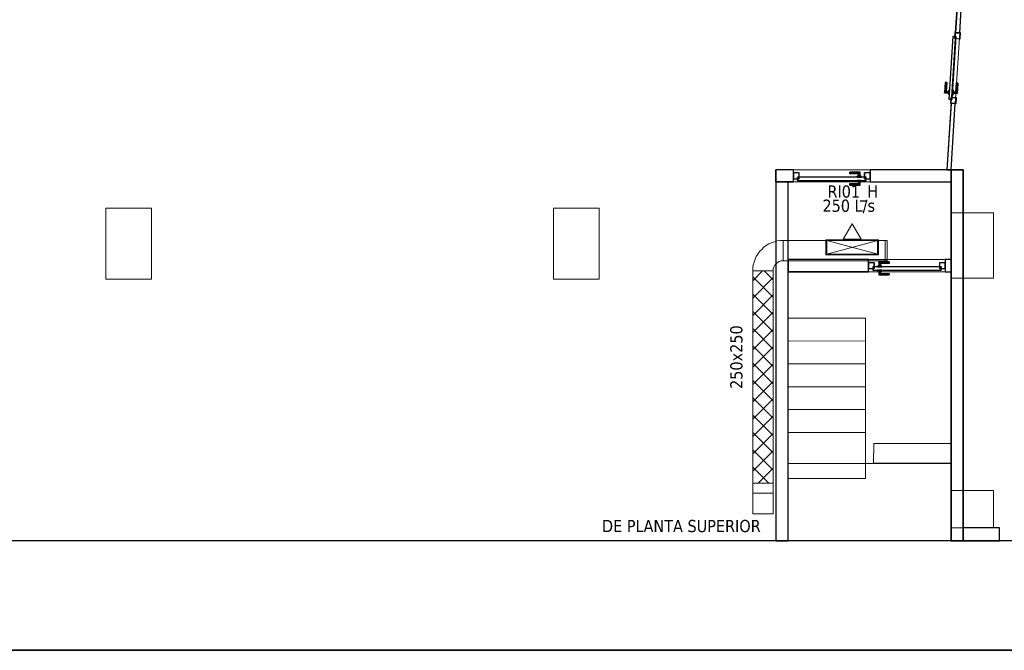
# Model space of a CAD drawing. Header units: metres. Extents: x 391.1 to 427.5, y 12.7 to 28.4.
# Tile 2 of 5: x 409.3 to 421.4, y 12.8 to 20.6. Entities that reach past the tile are written whole.
import ezdxf

# ---------------------------------------------------------------- set-up
doc = ezdxf.new("R2010")
doc.units = ezdxf.units.M
doc.layers.add('01_CARPINTERIA', color=5, linetype='Continuous', lineweight=25, true_color=0x0000ff)
doc.layers.add('01_SUELOS', color=7, linetype='Continuous', lineweight=25, true_color=0x007f00)
for name, color, linetype, lineweight in [('A-COLS-____-MCUT', 7, 'Continuous', 18), ('A-COLS-____-OTLN', 7, 'Continuous', 18), ('A-GENM-____-OTLN', 7, 'Continuous', 18), ('A-WALL-____-MCUT', 7, 'Continuous', 25), ('A-WALL-____-OTLN', 7, 'Continuous', 25), ('G-____-____-TEXT', 7, 'Continuous', 30), ('M-HVAC-CDFF-IDEN', 7, 'Continuous', 30), ('M-HVAC-CDFF-OTLN', 7, 'Continuous', 18), ('M-HVAC-DUCT-IDEN', 7, 'Continuous', 30), ('M-HVAC-DUCT-OTLN', 7, 'Continuous', 18), ('S-STRS-____-MCUT', 7, 'Continuous', 18), ('S-STRS-____-OTLN', 7, 'Continuous', 18)]:
    doc.layers.add(name, color=color, linetype=linetype, lineweight=lineweight)
doc.styles.add('Tahoma_2', font='tahoma.ttf', dxfattribs={"height": 0.15})

# ---------------------------------------------------------------- blocks, each defined once
blk = doc.blocks.new('Family - Evans PS-2-151009-00_CLI_AIRE_PS2')
at = {"layer": 'A-WALL-____-MCUT', "color": 253, "true_color": 0xaaaaaa}
for p, q in [((0.99, 0.15), (0, 0.15)), ((0, 0.15), (0, 0)), ((0.99, 0), (0.99, 0.15)), ((1.93, 0.15), (1.93, 0)), ((2.148, 0.15), (1.93, 0.15)), ((2.148, 0), (2.148, 0.15)), ((0, 0), (0.99, 0)), ((1.93, 0), (2.148, 0))]:
    blk.add_line(p, q, dxfattribs=at)
at = {"layer": 'A-WALL-____-OTLN', "color": 253, "true_color": 0xaaaaaa}
for p, q in [((0.99, 0.15), (0, 0.15)), ((0, 0.15), (0, 0)), ((0.99, 0), (0.99, 0.15)), ((1.93, 0.15), (1.93, 0)), ((1.93, 0.15), (2.148, 0.15)), ((2.148, 0.15), (2.148, 0)), ((0, 0), (0.99, 0)), ((1.93, 0), (2.148, 0))]:
    blk.add_line(p, q, dxfattribs=at)
at = {"layer": 'A-WALL-____-OTLN', "color": 253, "lineweight": 18, "true_color": 0xaaaaaa}
blk.add_line((0, 0), (2.148, 0), dxfattribs=at)
blk = doc.blocks.new('Family - Vano puerta-151018-00_CLI_AIRE_PS2')
at = {"layer": 'A-GENM-____-OTLN', "color": 253, "true_color": 0xaaaaaa}
for p, q in [((419.741, 18.731), (418.801, 18.731)), ((418.801, 18.731), (418.801, 18.581)), ((418.801, 18.731), (419.741, 18.731)), ((418.801, 18.581), (418.801, 18.731)), ((419.741, 18.581), (419.741, 18.731)), ((419.741, 18.581), (419.741, 18.731)), ((418.801, 18.581), (419.741, 18.581)), ((419.741, 18.581), (418.801, 18.581))]:
    blk.add_line(p, q, dxfattribs=at)
blk = doc.blocks.new('Family - LONDR55-XX_ZZ-ARQ-CAA-M3D-Londres55-151027-00_CLI_AIRE_PS2')
at = {"layer": '01_CARPINTERIA', "color": 161, "true_color": 0xaaaaff}
for p, q in [((0.126, 0.149), (0.125, 0.15)), ((0.125, 0.15), (0.125, 0.1)), ((0.125, 0.15), (0.126, 0.149)), ((0.25, 0.15), (0.125, 0.15)), ((0.13, 0.145), (0.126, 0.149)), ((0.126, 0.149), (0.126, 0.1)), ((0.126, 0.149), (0.126, 0.1)), ((0.126, 0.149), (0.13, 0.145)), ((0.25, 0.149), (0.126, 0.149)), ((0.25, 0.149), (0.126, 0.149)), ((0.135, 0.14), (0.13, 0.145)), ((0.13, 0.145), (0.13, 0.1)), ((0.13, 0.145), (0.13, 0.1)), ((0.13, 0.145), (0.135, 0.14)), ((0.25, 0.145), (0.13, 0.145)), ((0.25, 0.145), (0.13, 0.145)), ((0.135, 0.1), (0.135, 0.14)), ((0.135, 0.14), (0.135, 0.1)), ((0.135, 0.14), (0.14, 0.135)), ((0.14, 0.135), (0.135, 0.14)), ((0.135, 0.14), (0.25, 0.14)), ((0.25, 0.14), (0.135, 0.14)), ((0.14, 0.135), (0.14, 0.1)), ((0.14, 0.135), (0.144, 0.131)), ((0.144, 0.131), (0.14, 0.135)), ((0.14, 0.135), (0.14, 0.1)), ((0.25, 0.135), (0.14, 0.135)), ((0.25, 0.135), (0.14, 0.135)), ((0.144, 0.131), (0.144, 0.1)), ((0.144, 0.131), (0.145, 0.13)), ((0.145, 0.13), (0.144, 0.131)), ((0.144, 0.131), (0.144, 0.1)), ((0.25, 0.131), (0.144, 0.131)), ((0.25, 0.131), (0.144, 0.131)), ((0.145, 0.13), (0.145, 0.1)), ((0.25, 0.13), (0.145, 0.13)), ((0.25, 0.149), (0.25, 0.15)), ((0.25, 0.15), (0.25, 0.149)), ((0.25, 0.145), (0.25, 0.149)), ((0.25, 0.149), (0.25, 0.145)), ((0.25, 0.145), (0.25, 0.14)), ((0.25, 0.14), (0.25, 0.145)), ((0.25, 0.14), (0.25, 0.135)), ((0.25, 0.135), (0.25, 0.14)), ((0.25, 0.135), (0.25, 0.131)), ((0.25, 0.131), (0.25, 0.135)), ((0.25, 0.131), (0.25, 0.13)), ((0.25, 0.13), (0.25, 0.131)), ((0.07, 0.07), (0, 0.07)), ((0, 0.07), (0, 0)), ((0.07, 0.07), (0, 0.07)), ((0, 0.07), (0, 0)), ((0, 0), (0.07, 0)), ((0, 0), (0.07, 0)), ((0.89, 0.09), (0.05, 0.09)), ((0.05, 0.09), (0.05, 0.05)), ((0.89, 0.09), (0.05, 0.09)), ((0.05, 0.09), (0.05, 0.05)), ((0.05, 0.05), (0.89, 0.05)), ((0.05, 0.05), (0.89, 0.05)), ((0.07, 0), (0.07, 0.07)), ((0.07, 0.07), (0.07, 0)), ((0.16, 0.1), (0.11, 0.1)), ((0.11, 0.1), (0.11, 0.09)), ((0.11, 0.1), (0.11, 0.09)), ((0.16, 0.1), (0.11, 0.1)), ((0.11, 0.09), (0.16, 0.09)), ((0.11, 0.09), (0.16, 0.09)), ((0.16, 0.05), (0.11, 0.05)), ((0.11, 0.05), (0.11, 0.04)), ((0.16, 0.05), (0.11, 0.05)), ((0.11, 0.05), (0.11, 0.04)), ((0.11, 0.04), (0.16, 0.04)), ((0.11, 0.04), (0.16, 0.04)), ((0.126, 0.1), (0.125, 0.1)), ((0.125, 0.1), (0.126, 0.1)), ((0.126, 0.04), (0.125, 0.04)), ((0.125, 0.04), (0.126, 0.04)), ((0.125, 0.04), (0.125, -0.01)), ((0.13, 0.1), (0.126, 0.1)), ((0.126, 0.1), (0.13, 0.1)), ((0.13, 0.04), (0.126, 0.04)), ((0.126, 0.04), (0.13, 0.04)), ((0.126, 0.04), (0.126, -0.009)), ((0.126, 0.04), (0.126, -0.009)), ((0.135, 0.1), (0.13, 0.1)), ((0.13, 0.1), (0.135, 0.1)), ((0.13, 0.04), (0.135, 0.04)), ((0.135, 0.04), (0.13, 0.04)), ((0.13, 0.04), (0.13, -0.005)), ((0.13, 0.04), (0.13, -0.005)), ((0.14, 0.1), (0.135, 0.1)), ((0.135, 0.1), (0.14, 0.1)), ((0.135, 0.04), (0.14, 0.04)), ((0.14, 0.04), (0.135, 0.04)), ((0.135, 0), (0.135, 0.04)), ((0.135, 0.04), (0.135, 0)), ((0.14, 0.005), (0.135, 0)), ((0.135, 0), (0.14, 0.005)), ((0.25, 0), (0.135, 0)), ((0.135, 0), (0.25, 0)), ((0.14, 0.1), (0.144, 0.1)), ((0.144, 0.1), (0.14, 0.1)), ((0.14, 0.04), (0.144, 0.04)), ((0.144, 0.04), (0.14, 0.04)), ((0.14, 0.04), (0.14, 0.005)), ((0.14, 0.04), (0.14, 0.005)), ((0.144, 0.009), (0.14, 0.005)), ((0.14, 0.005), (0.144, 0.009)), ((0.14, 0.005), (0.25, 0.005)), ((0.14, 0.005), (0.25, 0.005)), ((0.144, 0.1), (0.145, 0.1)), ((0.145, 0.1), (0.144, 0.1)), ((0.144, 0.04), (0.145, 0.04)), ((0.145, 0.04), (0.144, 0.04)), ((0.144, 0.04), (0.144, 0.009)), ((0.144, 0.04), (0.144, 0.009)), ((0.145, 0.01), (0.144, 0.009)), ((0.144, 0.009), (0.145, 0.01)), ((0.144, 0.009), (0.25, 0.009)), ((0.144, 0.009), (0.25, 0.009)), ((0.145, 0.04), (0.145, 0.01)), ((0.145, 0.01), (0.25, 0.01)), ((0.16, 0.09), (0.16, 0.1)), ((0.16, 0.1), (0.16, 0.09)), ((0.16, 0.04), (0.16, 0.05)), ((0.16, 0.05), (0.16, 0.04)), ((0.25, 0.009), (0.25, 0.01)), ((0.25, 0.01), (0.25, 0.009)), ((0.25, 0.005), (0.25, 0.009)), ((0.25, 0.009), (0.25, 0.005)), ((0.25, 0.005), (0.25, 0)), ((0.25, 0), (0.25, 0.005)), ((0.25, 0), (0.25, -0.005)), ((0.25, -0.005), (0.25, 0)), ((0.94, 0.07), (0.87, 0.07)), ((0.87, 0.07), (0.87, 0)), ((0.94, 0.07), (0.87, 0.07)), ((0.87, 0.07), (0.87, 0)), ((0.87, 0), (0.94, 0)), ((0.87, 0), (0.94, 0)), ((0.89, 0.05), (0.89, 0.09)), ((0.89, 0.09), (0.89, 0.05)), ((0.94, 0), (0.94, 0.07)), ((0.94, 0.07), (0.94, 0)), ((0.125, -0.01), (0.126, -0.009)), ((0.126, -0.009), (0.125, -0.01)), ((0.125, -0.01), (0.25, -0.01)), ((0.126, -0.009), (0.13, -0.005)), ((0.13, -0.005), (0.126, -0.009)), ((0.126, -0.009), (0.25, -0.009)), ((0.126, -0.009), (0.25, -0.009)), ((0.13, -0.005), (0.135, 0)), ((0.135, 0), (0.13, -0.005)), ((0.13, -0.005), (0.25, -0.005)), ((0.13, -0.005), (0.25, -0.005)), ((0.25, -0.005), (0.25, -0.009)), ((0.25, -0.009), (0.25, -0.005)), ((0.25, -0.009), (0.25, -0.01)), ((0.25, -0.01), (0.25, -0.009))]:
    blk.add_line(p, q, dxfattribs=at)
blk = doc.blocks.new('Family - Porta PS-2-151028-00_CLI_AIRE_PS2')
blk.add_blockref('Family - LONDR55-XX_ZZ-ARQ-CAA-M3D-Londres55-151027-00_CLI_AIRE_PS2', (0, 0))
blk = doc.blocks.new('Family - LONDR55-XX_ZZ-ARQ-CAA-M3D-Londres55-151034-00_CLI_AIRE_PS2')
at = {"layer": '01_SUELOS', "color": 9, "true_color": 0xaad4aa}
for p, q in [((0, 0), (33.142, 0)), ((33.142, 0), (0, 0))]:
    blk.add_line(p, q, dxfattribs=at)
blk = doc.blocks.new('Family - LONDR55-XX_ZZ-ARQ-CAA-M3D-Londres55-151038-00_CLI_AIRE_PS2')
at = {"layer": '01_CARPINTERIA', "color": 161, "true_color": 0xaaaaff}
for p, q in [((0.69, 0.149), (0.69, 0.15)), ((0.69, 0.15), (0.69, 0.149)), ((0.815, 0.15), (0.69, 0.15)), ((0.69, 0.145), (0.69, 0.149)), ((0.69, 0.149), (0.69, 0.145)), ((0.814, 0.149), (0.69, 0.149)), ((0.814, 0.149), (0.69, 0.149)), ((0.69, 0.14), (0.69, 0.145)), ((0.69, 0.145), (0.69, 0.14)), ((0.81, 0.145), (0.69, 0.145)), ((0.81, 0.145), (0.69, 0.145)), ((0.69, 0.135), (0.69, 0.14)), ((0.69, 0.14), (0.69, 0.135)), ((0.69, 0.14), (0.805, 0.14)), ((0.805, 0.14), (0.69, 0.14)), ((0.69, 0.135), (0.69, 0.131)), ((0.69, 0.131), (0.69, 0.135)), ((0.8, 0.135), (0.69, 0.135)), ((0.8, 0.135), (0.69, 0.135)), ((0.69, 0.131), (0.69, 0.13)), ((0.69, 0.13), (0.69, 0.131)), ((0.796, 0.131), (0.69, 0.131)), ((0.796, 0.131), (0.69, 0.131)), ((0.795, 0.13), (0.69, 0.13)), ((0.795, 0.13), (0.796, 0.131)), ((0.796, 0.131), (0.795, 0.13)), ((0.795, 0.1), (0.795, 0.13)), ((0.796, 0.131), (0.8, 0.135)), ((0.8, 0.135), (0.796, 0.131)), ((0.796, 0.1), (0.796, 0.131)), ((0.796, 0.1), (0.796, 0.131)), ((0.8, 0.135), (0.805, 0.14)), ((0.805, 0.14), (0.8, 0.135)), ((0.8, 0.1), (0.8, 0.135)), ((0.8, 0.1), (0.8, 0.135)), ((0.81, 0.145), (0.805, 0.14)), ((0.805, 0.14), (0.81, 0.145)), ((0.805, 0.14), (0.805, 0.1)), ((0.805, 0.1), (0.805, 0.14)), ((0.814, 0.149), (0.81, 0.145)), ((0.81, 0.145), (0.814, 0.149)), ((0.81, 0.1), (0.81, 0.145)), ((0.81, 0.1), (0.81, 0.145)), ((0.815, 0.15), (0.814, 0.149)), ((0.814, 0.149), (0.815, 0.15)), ((0.814, 0.1), (0.814, 0.149)), ((0.814, 0.1), (0.814, 0.149)), ((0.815, 0.1), (0.815, 0.15)), ((0.07, 0.07), (0, 0.07)), ((0, 0.07), (0, 0)), ((0.07, 0.07), (0, 0.07)), ((0, 0), (0, 0.07)), ((0, 0), (0.07, 0)), ((0, 0), (0.07, 0)), ((0.89, 0.09), (0.05, 0.09)), ((0.05, 0.09), (0.05, 0.05)), ((0.89, 0.09), (0.05, 0.09)), ((0.05, 0.05), (0.05, 0.09)), ((0.05, 0.05), (0.89, 0.05)), ((0.05, 0.05), (0.89, 0.05)), ((0.07, 0), (0.07, 0.07)), ((0.07, 0), (0.07, 0.07)), ((0.69, 0.009), (0.69, 0.01)), ((0.69, 0.01), (0.69, 0.009)), ((0.69, 0.01), (0.795, 0.01)), ((0.69, 0.005), (0.69, 0.009)), ((0.69, 0.009), (0.69, 0.005)), ((0.69, 0.009), (0.796, 0.009)), ((0.69, 0.009), (0.796, 0.009)), ((0.69, 0), (0.69, 0.005)), ((0.69, 0.005), (0.69, 0)), ((0.69, 0.005), (0.8, 0.005)), ((0.69, 0.005), (0.8, 0.005)), ((0.69, -0.005), (0.69, 0)), ((0.69, 0), (0.69, -0.005)), ((0.805, 0), (0.69, 0)), ((0.69, 0), (0.805, 0)), ((0.83, 0.1), (0.78, 0.1)), ((0.78, 0.1), (0.78, 0.09)), ((0.78, 0.09), (0.78, 0.1)), ((0.83, 0.1), (0.78, 0.1)), ((0.78, 0.09), (0.83, 0.09)), ((0.78, 0.09), (0.83, 0.09)), ((0.83, 0.05), (0.78, 0.05)), ((0.78, 0.05), (0.78, 0.04)), ((0.83, 0.05), (0.78, 0.05)), ((0.78, 0.04), (0.78, 0.05)), ((0.78, 0.04), (0.83, 0.04)), ((0.78, 0.04), (0.83, 0.04)), ((0.796, 0.1), (0.795, 0.1)), ((0.795, 0.1), (0.796, 0.1)), ((0.796, 0.04), (0.795, 0.04)), ((0.795, 0.04), (0.796, 0.04)), ((0.795, 0.01), (0.795, 0.04)), ((0.796, 0.009), (0.795, 0.01)), ((0.795, 0.01), (0.796, 0.009)), ((0.8, 0.1), (0.796, 0.1)), ((0.796, 0.1), (0.8, 0.1)), ((0.8, 0.04), (0.796, 0.04)), ((0.796, 0.04), (0.8, 0.04)), ((0.796, 0.009), (0.796, 0.04)), ((0.796, 0.009), (0.796, 0.04)), ((0.8, 0.005), (0.796, 0.009)), ((0.796, 0.009), (0.8, 0.005)), ((0.805, 0.1), (0.8, 0.1)), ((0.8, 0.1), (0.805, 0.1)), ((0.8, 0.04), (0.805, 0.04)), ((0.805, 0.04), (0.8, 0.04)), ((0.8, 0.005), (0.8, 0.04)), ((0.8, 0.005), (0.8, 0.04)), ((0.805, 0), (0.8, 0.005)), ((0.8, 0.005), (0.805, 0)), ((0.81, 0.1), (0.805, 0.1)), ((0.805, 0.1), (0.81, 0.1)), ((0.805, 0.04), (0.81, 0.04)), ((0.81, 0.04), (0.805, 0.04)), ((0.805, 0.04), (0.805, 0)), ((0.805, 0), (0.805, 0.04)), ((0.805, 0), (0.81, -0.005)), ((0.81, 0.1), (0.814, 0.1)), ((0.814, 0.1), (0.81, 0.1)), ((0.81, 0.04), (0.814, 0.04)), ((0.814, 0.04), (0.81, 0.04)), ((0.81, -0.005), (0.81, 0.04)), ((0.81, -0.005), (0.81, 0.04)), ((0.814, 0.1), (0.815, 0.1)), ((0.815, 0.1), (0.814, 0.1)), ((0.814, 0.04), (0.815, 0.04)), ((0.815, 0.04), (0.814, 0.04)), ((0.814, -0.009), (0.814, 0.04)), ((0.814, -0.009), (0.814, 0.04)), ((0.815, -0.01), (0.815, 0.04)), ((0.83, 0.09), (0.83, 0.1)), ((0.83, 0.09), (0.83, 0.1)), ((0.83, 0.04), (0.83, 0.05)), ((0.83, 0.04), (0.83, 0.05)), ((0.94, 0.07), (0.87, 0.07)), ((0.87, 0.07), (0.87, 0)), ((0.94, 0.07), (0.87, 0.07)), ((0.87, 0), (0.87, 0.07)), ((0.87, 0), (0.94, 0)), ((0.87, 0), (0.94, 0)), ((0.89, 0.05), (0.89, 0.09)), ((0.89, 0.05), (0.89, 0.09)), ((0.94, 0), (0.94, 0.07)), ((0.94, 0), (0.94, 0.07)), ((0.69, -0.005), (0.69, -0.009)), ((0.69, -0.009), (0.69, -0.005)), ((0.69, -0.005), (0.81, -0.005)), ((0.69, -0.005), (0.81, -0.005)), ((0.69, -0.009), (0.69, -0.01)), ((0.69, -0.01), (0.69, -0.009)), ((0.69, -0.009), (0.814, -0.009)), ((0.69, -0.009), (0.814, -0.009)), ((0.69, -0.01), (0.815, -0.01)), ((0.81, -0.005), (0.805, 0)), ((0.81, -0.005), (0.814, -0.009)), ((0.814, -0.009), (0.81, -0.005)), ((0.814, -0.009), (0.815, -0.01)), ((0.815, -0.01), (0.814, -0.009))]:
    blk.add_line(p, q, dxfattribs=at)
blk = doc.blocks.new('Family - Porta PS-2-151039-00_CLI_AIRE_PS2')
blk.add_blockref('Family - LONDR55-XX_ZZ-ARQ-CAA-M3D-Londres55-151038-00_CLI_AIRE_PS2', (0, 0))
blk = doc.blocks.new('Family - Escala PS-2-151043-00_CLI_AIRE_PS2')
at = {"layer": 'S-STRS-____-MCUT', "color": 253, "true_color": 0xaaaaaa}
for p, q in [((1.051, 1.196), (1.05, 0.95)), ((2.001, 1.196), (1.051, 1.196)), ((2, 0.949), (2.001, 1.196)), ((0.951, 0.95), (0.001, 0.949)), ((0.001, 0.949), (0.002, 0)), ((1.05, 0.95), (0.951, 0.95)), ((2, 0.949), (1.05, 0.95)), ((1.05, 0.95), (2, 0.949)), ((2, 0), (2, 0.949)), ((0.002, 0), (2, 0))]:
    blk.add_line(p, q, dxfattribs=at)
at = {"layer": 'S-STRS-____-OTLN', "color": 253, "true_color": 0xaaaaaa}
for p, q in [((0, 2.73), (0.95, 2.731)), ((0.95, 2.731), (0, 2.73)), ((0.95, 2.731), (0, 2.73)), ((0, 2.73), (0.95, 2.731)), ((0, 2.73), (0.002, 0.765)), ((0, 2.45), (0, 2.73)), ((0, 2.73), (0, 2.45)), ((0, 2.45), (0, 2.73)), ((0.952, 0.766), (0.95, 2.731)), ((0.95, 2.731), (0.95, 2.451)), ((0.95, 2.451), (0.95, 2.731)), ((0.95, 2.731), (0.95, 2.451)), ((0.95, 2.451), (0, 2.45)), ((0.95, 2.451), (0, 2.45)), ((0, 2.45), (0.95, 2.451)), ((0.95, 2.451), (0, 2.45)), ((0.95, 2.451), (0, 2.45)), ((0, 2.45), (0.95, 2.451)), ((0, 2.17), (0, 2.45)), ((0, 2.45), (0, 2.17)), ((0, 2.17), (0, 2.45)), ((0.95, 2.451), (0.95, 2.171)), ((0.95, 2.171), (0.95, 2.451)), ((0.95, 2.451), (0.95, 2.171)), ((0.95, 2.171), (0, 2.17)), ((0.95, 2.171), (0, 2.17)), ((0, 2.17), (0.95, 2.171)), ((0.95, 2.171), (0, 2.17)), ((0.95, 2.171), (0, 2.17)), ((0, 2.17), (0.95, 2.171)), ((0.001, 1.89), (0, 2.17)), ((0, 2.17), (0.001, 1.89)), ((0.001, 1.89), (0, 2.17)), ((0.95, 2.171), (0.951, 1.891)), ((0.951, 1.891), (0.95, 2.171)), ((0.95, 2.171), (0.951, 1.891)), ((0.951, 1.891), (0.001, 1.89)), ((0.951, 1.891), (0.001, 1.89)), ((0.001, 1.89), (0.951, 1.891)), ((0.951, 1.891), (0.001, 1.89)), ((0.951, 1.891), (0.001, 1.89)), ((0.001, 1.89), (0.951, 1.891)), ((0.001, 1.61), (0.001, 1.89)), ((0.001, 1.89), (0.001, 1.61)), ((0.001, 1.61), (0.001, 1.89)), ((0.951, 1.891), (0.951, 1.611)), ((0.951, 1.611), (0.951, 1.891)), ((0.951, 1.891), (0.951, 1.611)), ((0.951, 1.611), (0.001, 1.61)), ((0.951, 1.611), (0.001, 1.61)), ((0.951, 1.611), (0.001, 1.61)), ((0.001, 1.61), (0.951, 1.611)), ((0.001, 1.61), (0.951, 1.611)), ((0.951, 1.611), (0.001, 1.61)), ((0.001, 1.33), (0.001, 1.61)), ((0.001, 1.61), (0.001, 1.33)), ((0.001, 1.33), (0.001, 1.61)), ((0.951, 1.611), (0.951, 1.331)), ((0.951, 1.331), (0.951, 1.611)), ((0.951, 1.611), (0.951, 1.331)), ((0.951, 1.331), (0.001, 1.33)), ((0.001, 1.33), (0.951, 1.331)), ((0.951, 1.331), (0.001, 1.33)), ((0.951, 1.331), (0.001, 1.33)), ((0.001, 1.33), (0.951, 1.331)), ((0.951, 1.331), (0.001, 1.33)), ((0.001, 1.33), (0.001, 0.949)), ((0.001, 0.949), (0.001, 1.33)), ((0.001, 1.33), (0.001, 0.949)), ((0.951, 0.95), (0.951, 1.331)), ((0.951, 1.331), (0.951, 0.95)), ((0.951, 0.95), (0.951, 1.331)), ((1.051, 1.196), (1.05, 0.955)), ((2, 0.954), (2.001, 1.196)), ((0.001, 0.949), (0.951, 0.95)), ((0.951, 0.95), (0.001, 0.949)), ((0.001, 0.949), (0.951, 0.95)), ((0.951, 0.95), (0.001, 0.949)), ((0.951, 0.95), (0.001, 0.949)), ((0.002, 0.765), (0.001, 0.949)), ((0.001, 0.949), (0.002, 0)), ((0.951, 0.95), (0.952, 0.766)), ((1.05, 0.95), (0.951, 0.95)), ((1.05, 0.955), (2, 0.954)), ((1.05, 0.955), (1.05, 0.95)), ((2, 0.949), (1.05, 0.95)), ((2, 0.949), (1.05, 0.95)), ((2, 0.949), (2, 0.954)), ((2, 0), (2, 0.949)), ((0.952, 0.766), (0.002, 0.765)), ((0.002, 0), (2, 0))]:
    blk.add_line(p, q, dxfattribs=at)
blk = doc.blocks.new('Family - Evans PS-2-151049-00_CLI_AIRE_PS2')
at = {"layer": 'A-WALL-____-MCUT', "color": 253, "true_color": 0xaaaaaa}
for p, q in [((4.39, 0.15), (0, 0.15)), ((0, 0.15), (0, 0)), ((4.55, 0.15), (4.39, 0.15)), ((4.39, 0.15), (4.39, 0.15)), ((4.55, 0), (4.55, 0.15)), ((0, 0), (4.55, 0))]:
    blk.add_line(p, q, dxfattribs=at)
at = {"layer": 'A-WALL-____-OTLN', "color": 253, "true_color": 0xaaaaaa}
for p, q in [((0, 0), (0, 0.15)), ((0, 0.15), (4.39, 0.15)), ((4.55, 0.15), (4.39, 0.15)), ((4.39, 0.15), (4.39, 0.15)), ((4.55, 0.15), (4.55, 0)), ((4.55, 0), (0, 0))]:
    blk.add_line(p, q, dxfattribs=at)
at = {"layer": 'A-WALL-____-OTLN', "color": 253, "lineweight": 18, "true_color": 0xaaaaaa}
blk.add_line((0, 0), (4.55, 0), dxfattribs=at)
blk = doc.blocks.new('Family - Pilar PS-2-151055-00_CLI_AIRE_PS2')
at = {"layer": 'A-COLS-____-MCUT', "color": 253, "true_color": 0xaaaaaa}
for p, q in [((0.52, 0.46), (0, 0.46)), ((0, 0.46), (0, 0)), ((0.52, 0), (0.52, 0.46)), ((0, 0), (0.52, 0))]:
    blk.add_line(p, q, dxfattribs=at)
at = {"layer": 'A-COLS-____-OTLN', "color": 253, "true_color": 0xaaaaaa}
for p, q in [((0.52, 0.46), (0, 0.46)), ((0, 0.46), (0, 0)), ((0.52, 0), (0.52, 0.46)), ((0, 0), (0.52, 0))]:
    blk.add_line(p, q, dxfattribs=at)
blk = doc.blocks.new('Family - Evans PS-2-151060-00_CLI_AIRE_PS2')
at = {"layer": 'A-WALL-____-MCUT', "color": 253, "true_color": 0xaaaaaa}
for p, q in [((2.985, 0.05), (-0.003, 0.05)), ((-0.003, 0.05), (0, 0)), ((0, 0), (2.985, 0)), ((2.985, 0), (2.985, 0.05)), ((3.853, 0.05), (3.853, 0)), ((4.665, 0.05), (3.853, 0.05)), ((3.853, 0), (4.668, 0)), ((4.668, 0), (4.665, 0.05))]:
    blk.add_line(p, q, dxfattribs=at)
at = {"layer": 'A-WALL-____-OTLN', "color": 253, "true_color": 0xaaaaaa}
for p, q in [((0, 0), (-0.003, 0.05)), ((2.985, 0.05), (-0.003, 0.05)), ((2.985, 0), (0, 0)), ((2.985, 0), (2.985, 0.05)), ((4.665, 0.05), (3.853, 0.05)), ((3.853, 0.05), (3.853, 0)), ((3.853, 0), (4.668, 0)), ((4.668, 0), (4.665, 0.05))]:
    blk.add_line(p, q, dxfattribs=at)
at = {"layer": 'A-WALL-____-OTLN', "color": 253, "lineweight": 18, "true_color": 0xaaaaaa}
blk.add_line((0, 0), (4.668, 0), dxfattribs=at)
blk = doc.blocks.new('Family - Vano puerta-151062-00_CLI_AIRE_PS2')
at = {"layer": 'A-GENM-____-OTLN', "color": 253, "true_color": 0xaaaaaa}
for p, q in [((420.788, 20.41), (420.733, 19.544)), ((420.733, 19.544), (420.788, 20.41)), ((420.783, 19.541), (420.838, 20.407)), ((420.838, 20.407), (420.783, 19.541)), ((420.838, 20.407), (420.788, 20.41)), ((420.838, 20.407), (420.788, 20.41)), ((420.733, 19.544), (420.783, 19.541)), ((420.783, 19.541), (420.733, 19.544))]:
    blk.add_line(p, q, dxfattribs=at)
blk = doc.blocks.new('Family - Evans PS-2-151074-00_CLI_AIRE_PS2')
at = {"layer": 'A-WALL-____-MCUT', "color": 253, "true_color": 0xaaaaaa}
for p, q in [((0.445, 0.16), (0, 0.16)), ((0, 0.16), (0, 0)), ((0.445, 0), (0.445, 0.16)), ((0, 0), (0.445, 0))]:
    blk.add_line(p, q, dxfattribs=at)
at = {"layer": 'A-WALL-____-OTLN', "color": 253, "true_color": 0xaaaaaa}
for p, q in [((0.445, 0.16), (0, 0.16)), ((0, 0.16), (0, 0)), ((0.445, 0), (0.445, 0.16)), ((0, 0), (0.445, 0))]:
    blk.add_line(p, q, dxfattribs=at)
at = {"layer": 'A-WALL-____-OTLN', "color": 253, "lineweight": 18, "true_color": 0xaaaaaa}
blk.add_line((0, 0), (0.445, 0), dxfattribs=at)
blk = doc.blocks.new('Family - Pilar PS-2-151079-00_CLI_AIRE_PS2')
at = {"layer": 'A-COLS-____-MCUT', "color": 253, "true_color": 0xaaaaaa}
for p, q in [((0.56, 0.87), (0, 0.87)), ((0, 0.87), (0, 0)), ((0.56, 0), (0.56, 0.87)), ((0, 0), (0.56, 0))]:
    blk.add_line(p, q, dxfattribs=at)
at = {"layer": 'A-COLS-____-OTLN', "color": 253, "true_color": 0xaaaaaa}
for p, q in [((0.56, 0.87), (0, 0.87)), ((0, 0.87), (0, 0)), ((0.56, 0), (0.56, 0.87)), ((0, 0), (0.56, 0))]:
    blk.add_line(p, q, dxfattribs=at)
blk = doc.blocks.new('Family - Pilar PS-2-151083-00_CLI_AIRE_PS2')
at = {"layer": 'A-COLS-____-MCUT', "color": 253, "true_color": 0xaaaaaa}
for p, q in [((0.52, 0.8), (0, 0.8)), ((0, 0.8), (0, 0)), ((0.52, 0), (0.52, 0.8)), ((0, 0), (0.52, 0))]:
    blk.add_line(p, q, dxfattribs=at)
at = {"layer": 'A-COLS-____-OTLN', "color": 253, "true_color": 0xaaaaaa}
for p, q in [((0.52, 0.8), (0, 0.8)), ((0, 0.8), (0, 0)), ((0.52, 0), (0.52, 0.8)), ((0, 0), (0.52, 0))]:
    blk.add_line(p, q, dxfattribs=at)
blk = doc.blocks.new('Family - LONDR55-XX_ZZ-ARQ-CAA-M3D-Londres55-151108-00_CLI_AIRE_PS2')
at = {"layer": '01_CARPINTERIA', "color": 161, "true_color": 0xaaaaff}
for p, q in [((0.126, 0.149), (0.125, 0.15)), ((0.125, 0.15), (0.125, 0.1)), ((0.125, 0.15), (0.126, 0.149)), ((0.25, 0.15), (0.125, 0.15)), ((0.13, 0.145), (0.126, 0.149)), ((0.126, 0.149), (0.126, 0.1)), ((0.126, 0.149), (0.126, 0.1)), ((0.126, 0.149), (0.13, 0.145)), ((0.25, 0.149), (0.126, 0.149)), ((0.25, 0.149), (0.126, 0.149)), ((0.135, 0.14), (0.13, 0.145)), ((0.13, 0.145), (0.13, 0.1)), ((0.13, 0.145), (0.13, 0.1)), ((0.13, 0.145), (0.135, 0.14)), ((0.25, 0.145), (0.13, 0.145)), ((0.25, 0.145), (0.13, 0.145)), ((0.135, 0.1), (0.135, 0.14)), ((0.135, 0.14), (0.135, 0.1)), ((0.135, 0.14), (0.14, 0.135)), ((0.14, 0.135), (0.135, 0.14)), ((0.135, 0.14), (0.25, 0.14)), ((0.25, 0.14), (0.135, 0.14)), ((0.14, 0.135), (0.14, 0.1)), ((0.14, 0.135), (0.144, 0.131)), ((0.144, 0.131), (0.14, 0.135)), ((0.14, 0.135), (0.14, 0.1)), ((0.25, 0.135), (0.14, 0.135)), ((0.25, 0.135), (0.14, 0.135)), ((0.144, 0.131), (0.144, 0.1)), ((0.144, 0.131), (0.145, 0.13)), ((0.145, 0.13), (0.144, 0.131)), ((0.144, 0.131), (0.144, 0.1)), ((0.25, 0.131), (0.144, 0.131)), ((0.25, 0.131), (0.144, 0.131)), ((0.145, 0.13), (0.145, 0.1)), ((0.25, 0.13), (0.145, 0.13)), ((0.25, 0.149), (0.25, 0.15)), ((0.25, 0.15), (0.25, 0.149)), ((0.25, 0.145), (0.25, 0.149)), ((0.25, 0.149), (0.25, 0.145)), ((0.25, 0.145), (0.25, 0.14)), ((0.25, 0.14), (0.25, 0.145)), ((0.25, 0.14), (0.25, 0.135)), ((0.25, 0.135), (0.25, 0.14)), ((0.25, 0.135), (0.25, 0.131)), ((0.25, 0.131), (0.25, 0.135)), ((0.25, 0.131), (0.25, 0.13)), ((0.25, 0.13), (0.25, 0.131)), ((0.07, 0.07), (0, 0.07)), ((0, 0.07), (0, 0)), ((0.07, 0.07), (0, 0.07)), ((0, 0.07), (0, 0)), ((0, 0), (0.07, 0)), ((0.818, 0.09), (0.05, 0.09)), ((0.05, 0.09), (0.05, 0.05)), ((0.818, 0.09), (0.05, 0.09)), ((0.05, 0.09), (0.05, 0.05)), ((0.05, 0.05), (0.818, 0.05)), ((0.05, 0.05), (0.818, 0.05)), ((0.07, 0), (0.07, 0.07)), ((0.07, 0.07), (0.07, 0)), ((0.16, 0.1), (0.11, 0.1)), ((0.11, 0.1), (0.11, 0.09)), ((0.11, 0.1), (0.11, 0.09)), ((0.16, 0.1), (0.11, 0.1)), ((0.11, 0.09), (0.16, 0.09)), ((0.11, 0.09), (0.16, 0.09)), ((0.16, 0.05), (0.11, 0.05)), ((0.11, 0.05), (0.11, 0.04)), ((0.16, 0.05), (0.11, 0.05)), ((0.11, 0.05), (0.11, 0.04)), ((0.11, 0.04), (0.16, 0.04)), ((0.11, 0.04), (0.16, 0.04)), ((0.126, 0.1), (0.125, 0.1)), ((0.125, 0.1), (0.126, 0.1)), ((0.126, 0.04), (0.125, 0.04)), ((0.125, 0.04), (0.126, 0.04)), ((0.125, 0.04), (0.125, -0.01)), ((0.13, 0.1), (0.126, 0.1)), ((0.126, 0.1), (0.13, 0.1)), ((0.13, 0.04), (0.126, 0.04)), ((0.126, 0.04), (0.13, 0.04)), ((0.126, 0.04), (0.126, -0.009)), ((0.126, 0.04), (0.126, -0.009)), ((0.135, 0.1), (0.13, 0.1)), ((0.13, 0.1), (0.135, 0.1)), ((0.13, 0.04), (0.135, 0.04)), ((0.135, 0.04), (0.13, 0.04)), ((0.13, 0.04), (0.13, -0.005)), ((0.13, 0.04), (0.13, -0.005)), ((0.13, -0.005), (0.135, 0)), ((0.135, 0), (0.13, -0.005)), ((0.14, 0.1), (0.135, 0.1)), ((0.135, 0.1), (0.14, 0.1)), ((0.135, 0.04), (0.14, 0.04)), ((0.14, 0.04), (0.135, 0.04)), ((0.135, 0), (0.135, 0.04)), ((0.135, 0.04), (0.135, 0)), ((0.14, 0.005), (0.135, 0)), ((0.135, 0), (0.14, 0.005)), ((0.25, 0), (0.135, 0)), ((0.135, 0), (0.25, 0)), ((0.14, 0.1), (0.144, 0.1)), ((0.144, 0.1), (0.14, 0.1)), ((0.14, 0.04), (0.144, 0.04)), ((0.144, 0.04), (0.14, 0.04)), ((0.14, 0.04), (0.14, 0.005)), ((0.14, 0.04), (0.14, 0.005)), ((0.144, 0.009), (0.14, 0.005)), ((0.14, 0.005), (0.144, 0.009)), ((0.14, 0.005), (0.25, 0.005)), ((0.14, 0.005), (0.25, 0.005)), ((0.144, 0.1), (0.145, 0.1)), ((0.145, 0.1), (0.144, 0.1)), ((0.144, 0.04), (0.145, 0.04)), ((0.145, 0.04), (0.144, 0.04)), ((0.144, 0.04), (0.144, 0.009)), ((0.144, 0.04), (0.144, 0.009)), ((0.145, 0.01), (0.144, 0.009)), ((0.144, 0.009), (0.145, 0.01)), ((0.144, 0.009), (0.25, 0.009)), ((0.144, 0.009), (0.25, 0.009)), ((0.145, 0.04), (0.145, 0.01)), ((0.145, 0.01), (0.25, 0.01)), ((0.16, 0.09), (0.16, 0.1)), ((0.16, 0.1), (0.16, 0.09)), ((0.16, 0.04), (0.16, 0.05)), ((0.16, 0.05), (0.16, 0.04)), ((0.25, 0.009), (0.25, 0.01)), ((0.25, 0.01), (0.25, 0.009)), ((0.25, 0.005), (0.25, 0.009)), ((0.25, 0.009), (0.25, 0.005)), ((0.25, 0.005), (0.25, 0)), ((0.25, 0), (0.25, 0.005)), ((0.25, 0), (0.25, -0.005)), ((0.25, -0.005), (0.25, 0)), ((0.868, 0.07), (0.798, 0.07)), ((0.798, 0.07), (0.798, 0)), ((0.868, 0.07), (0.798, 0.07)), ((0.798, 0.07), (0.798, 0)), ((0.798, 0), (0.868, 0)), ((0.818, 0.05), (0.818, 0.09)), ((0.818, 0.09), (0.818, 0.05)), ((0.868, 0), (0.868, 0.07)), ((0.868, 0.07), (0.868, 0)), ((0, 0), (0.07, 0)), ((0.125, -0.01), (0.126, -0.009)), ((0.126, -0.009), (0.125, -0.01)), ((0.125, -0.01), (0.25, -0.01)), ((0.126, -0.009), (0.13, -0.005)), ((0.13, -0.005), (0.126, -0.009)), ((0.126, -0.009), (0.25, -0.009)), ((0.126, -0.009), (0.25, -0.009)), ((0.13, -0.005), (0.25, -0.005)), ((0.13, -0.005), (0.25, -0.005)), ((0.25, -0.005), (0.25, -0.009)), ((0.25, -0.009), (0.25, -0.005)), ((0.25, -0.009), (0.25, -0.01)), ((0.25, -0.01), (0.25, -0.009)), ((0.798, 0), (0.868, 0))]:
    blk.add_line(p, q, dxfattribs=at)
blk = doc.blocks.new('Family - Porta PS-2-151109-00_CLI_AIRE_PS2')
blk.add_blockref('Family - LONDR55-XX_ZZ-ARQ-CAA-M3D-Londres55-151108-00_CLI_AIRE_PS2', (0, 0))
blk = doc.blocks.new('Family - Pilar PS-2-151140-00_CLI_AIRE_PS2')
at = {"layer": 'A-COLS-____-MCUT', "color": 253, "true_color": 0xaaaaaa}
for p, q in [((0.56, 0.87), (0, 0.87)), ((0, 0.87), (0, 0)), ((0.56, 0), (0.56, 0.87)), ((0, 0), (0.56, 0))]:
    blk.add_line(p, q, dxfattribs=at)
at = {"layer": 'A-COLS-____-OTLN', "color": 253, "true_color": 0xaaaaaa}
for p, q in [((0.56, 0.87), (0, 0.87)), ((0, 0.87), (0, 0)), ((0.56, 0), (0.56, 0.87)), ((0, 0), (0.56, 0))]:
    blk.add_line(p, q, dxfattribs=at)
blk = doc.blocks.new('Family - Evans PS-2-151175-00_CLI_AIRE_PS2')
at = {"layer": 'A-WALL-____-MCUT', "color": 253, "true_color": 0xaaaaaa}
for p, q in [((0.95, 0.15), (0, 0.15)), ((0, 0.15), (0, 0)), ((1.1, 0.15), (0.95, 0.15)), ((0.95, 0.15), (0.95, 0.15)), ((1.1, 0.15), (1.1, 0.15)), ((4.4, 0.15), (1.1, 0.15)), ((4.4, 0), (4.4, 0.15)), ((0, 0), (4.4, 0))]:
    blk.add_line(p, q, dxfattribs=at)
at = {"layer": 'A-WALL-____-OTLN', "color": 253, "true_color": 0xaaaaaa}
for p, q in [((0.95, 0.15), (0, 0.15)), ((0, 0.15), (0, 0)), ((1.1, 0.15), (0.95, 0.15)), ((0.95, 0.15), (0.95, 0.15)), ((1.1, 0.15), (1.1, 0.15)), ((4.4, 0.15), (1.1, 0.15)), ((4.4, 0), (4.4, 0.15)), ((0, 0), (4.4, 0))]:
    blk.add_line(p, q, dxfattribs=at)
at = {"layer": 'A-WALL-____-OTLN', "color": 253, "lineweight": 18, "true_color": 0xaaaaaa}
blk.add_line((0.003, 0), (4.4, 0), dxfattribs=at)
blk = doc.blocks.new('Family - Mur PS-2-151177-00_CLI_AIRE_PS2')
at = {"layer": 'A-WALL-____-MCUT', "color": 253, "true_color": 0xaaaaaa}
for p, q in [((31.836, 1.34), (0, 1.34)), ((0, 0), (31.559, 0))]:
    blk.add_line(p, q, dxfattribs=at)
at = {"layer": 'A-WALL-____-OTLN', "color": 253, "true_color": 0xaaaaaa}
for p, q in [((31.836, 1.34), (0, 1.34)), ((0, 0), (31.559, 0))]:
    blk.add_line(p, q, dxfattribs=at)
at = {"layer": 'A-WALL-____-OTLN', "color": 253, "lineweight": 18, "true_color": 0xaaaaaa}
blk.add_line((-0.95, 0), (31.559, 0), dxfattribs=at)
blk = doc.blocks.new('Family - Evans PS-2-151195-00_CLI_AIRE_PS2')
at = {"layer": 'A-WALL-____-MCUT', "color": 253, "true_color": 0xaaaaaa}
for p, q in [((0.07, 0.15), (0, 0.15)), ((0, 0.15), (0, 0)), ((0.07, 0), (0.07, 0.15)), ((1.01, 0.15), (1.01, 0)), ((1.998, 0.15), (1.01, 0.15)), ((1.998, 0), (1.998, 0.15)), ((0, 0), (0.07, 0)), ((1.01, 0), (1.998, 0))]:
    blk.add_line(p, q, dxfattribs=at)
at = {"layer": 'A-WALL-____-OTLN', "color": 253, "true_color": 0xaaaaaa}
for p, q in [((0.07, 0.15), (0, 0.15)), ((0, 0.15), (0, 0)), ((0.07, 0), (0.07, 0.15)), ((1.01, 0.15), (1.01, 0)), ((1.01, 0.15), (1.998, 0.15)), ((1.998, 0.15), (1.998, 0)), ((0, 0), (0.07, 0)), ((1.01, 0), (1.998, 0))]:
    blk.add_line(p, q, dxfattribs=at)
at = {"layer": 'A-WALL-____-OTLN', "color": 253, "lineweight": 18, "true_color": 0xaaaaaa}
blk.add_line((0, 0), (1.998, 0), dxfattribs=at)
blk = doc.blocks.new('Family - Vano puerta-151197-00_CLI_AIRE_PS2')
at = {"layer": 'A-GENM-____-OTLN', "color": 253, "true_color": 0xaaaaaa}
for p, q in [((420.661, 17.631), (419.721, 17.631)), ((419.721, 17.631), (419.721, 17.481)), ((419.721, 17.631), (420.661, 17.631)), ((419.721, 17.481), (419.721, 17.631)), ((420.661, 17.481), (420.661, 17.631)), ((420.661, 17.481), (420.661, 17.631)), ((419.721, 17.481), (420.661, 17.481)), ((420.661, 17.481), (419.721, 17.481))]:
    blk.add_line(p, q, dxfattribs=at)
blk = doc.blocks.new('LONDR55-XX_ZZ-ARQ-CAA-M3D-Londres55_ifc-1-00_CLI_AIRE_PS2')
at = {"layer": '01_CARPINTERIA', "color": 253, "lineweight": 18, "true_color": 0xaaaaaa}
for name, p, rotation in [('Family - Porta PS-2-151109-00_CLI_AIRE_PS2', (420.793, 19.541), 86.37747637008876), ('Family - Porta PS-2-151028-00_CLI_AIRE_PS2', (419.741, 18.691), 180), ('Family - Porta PS-2-151039-00_CLI_AIRE_PS2', (420.661, 17.591), 180)]:
    blk.add_blockref(name, p, dxfattribs=dict(at, rotation=rotation))
at = {"layer": '01_SUELOS', "color": 253, "lineweight": 18, "true_color": 0xaaaaaa}
blk.add_blockref('Family - LONDR55-XX_ZZ-ARQ-CAA-M3D-Londres55-151034-00_CLI_AIRE_PS2', (391.15, 12.841), dxfattribs=at)
at = {"layer": 'A-COLS-____-OTLN', "color": 253, "lineweight": 18, "true_color": 0xaaaaaa}
for name, p in [('Family - Pilar PS-2-151079-00_CLI_AIRE_PS2', (410.371, 17.39)), ('Family - Pilar PS-2-151140-00_CLI_AIRE_PS2', (415.856, 17.391)), ('Family - Pilar PS-2-151083-00_CLI_AIRE_PS2', (420.731, 17.401)), ('Family - Pilar PS-2-151055-00_CLI_AIRE_PS2', (420.731, 14.341))]:
    blk.add_blockref(name, p, dxfattribs=at)
at = {"layer": 'A-GENM-____-OTLN', "color": 253, "lineweight": 18, "true_color": 0xaaaaaa}
for name in ['Family - Vano puerta-151062-00_CLI_AIRE_PS2', 'Family - Vano puerta-151018-00_CLI_AIRE_PS2', 'Family - Vano puerta-151197-00_CLI_AIRE_PS2']:
    blk.add_blockref(name, (0, 0), dxfattribs=at)
at = {"layer": 'A-WALL-____-OTLN', "color": 253, "lineweight": 18, "true_color": 0xaaaaaa}
for name, p, rotation in [('Family - Evans PS-2-151060-00_CLI_AIRE_PS2', (420.976, 23.39), 266.3774763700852), ('Family - Evans PS-2-151009-00_CLI_AIRE_PS2', (420.731, 18.731), 180), ('Family - Evans PS-2-151049-00_CLI_AIRE_PS2', (420.731, 18.731), 270), ('Family - Evans PS-2-151175-00_CLI_AIRE_PS2', (418.584, 18.581), 270), ('Family - Evans PS-2-151195-00_CLI_AIRE_PS2', (420.731, 17.631), 180), ('Family - Evans PS-2-151074-00_CLI_AIRE_PS2', (421.326, 14.341), 180)]:
    blk.add_blockref(name, p, dxfattribs=dict(at, rotation=rotation))
blk.add_blockref('Family - Mur PS-2-151177-00_CLI_AIRE_PS2', (392.1, 12.841), dxfattribs=at)
at = {"layer": 'S-STRS-____-OTLN', "color": 253, "lineweight": 18, "true_color": 0xaaaaaa}
blk.add_blockref('Family - Escala PS-2-151043-00_CLI_AIRE_PS2', (418.732, 14.181), dxfattribs=at)
blk = doc.blocks.new('M_Codo rectangular - Radio - 1 W-401242-00_CLI_AIRE_PS2')
at = {"layer": 'M-HVAC-DUCT-OTLN', "color": 1, "true_color": 0xff0000}
for p, q in [((418.55, 14.89), (418.3, 14.89)), ((418.3, 14.89), (418.55, 14.89)), ((418.3, 14.89), (418.3, 14.765)), ((418.3, 14.89), (418.3, 14.515)), ((418.55, 14.765), (418.55, 14.89)), ((418.55, 14.89), (418.55, 14.515)), ((418.3, 14.765), (418.55, 14.765)), ((418.55, 14.765), (418.3, 14.765)), ((418.3, 14.765), (418.3, 14.515)), ((418.55, 14.515), (418.55, 14.765)), ((418.3, 14.515), (418.55, 14.515))]:
    blk.add_line(p, q, dxfattribs=at)
blk = doc.blocks.new('M_Codo rectangular - Radio - 1 W-V1-00_CLI_AIRE_PS2')
at = {"layer": 'M-HVAC-DUCT-OTLN', "color": 1, "true_color": 0xff0000}
for p, q in [((-0.125, 0.25), (0.125, 0.25)), ((0.125, 0.25), (-0.125, 0.25)), ((-0.25, 0.125), (-0.25, -0.125)), ((-0.25, -0.125), (-0.25, 0.125))]:
    blk.add_line(p, q, dxfattribs=at)
for radius, end in [(0.125, 360), (0.125, 0), (0.375, 0), (0.375, 0)]:
    blk.add_arc((-0.25, 0.25), radius, 270, end, dxfattribs=at)
blk = doc.blocks.new('M_Remate rectangular - Estándar-402958-00_CLI_AIRE_PS2')
at = {"layer": 'M-HVAC-DUCT-OTLN', "color": 1, "true_color": 0xff0000}
for p, q in [((0, 0.125), (0, -0.125)), ((0, -0.125), (0, 0.125)), ((0, 0.125), (0.025, 0.125)), ((0.025, 0.125), (0, 0.125)), ((0.025, 0.125), (0.025, -0.125)), ((0.025, -0.125), (0.025, 0.125)), ((0.025, -0.125), (0, -0.125)), ((0.025, -0.125), (0, -0.125))]:
    blk.add_line(p, q, dxfattribs=at)
blk = doc.blocks.new('ZYR_03_06_04_01 Reixa Sostre Sobrepressio - RI01_H-758668-00_CLI_AIRE_PS2')
at = {"layer": 'M-HVAC-CDFF-OTLN', "color": 1, "true_color": 0xff0000}
for p, q in [((0.322, 0.092), (-0.323, 0.092)), ((-0.323, 0.092), (-0.323, -0.093)), ((-0.323, -0.093), (-0.323, 0.092)), ((-0.323, 0.092), (0.322, 0.092)), ((0.313, 0.082), (-0.312, 0.082)), ((-0.312, 0.082), (-0.312, -0.083)), ((-0.312, -0.083), (-0.312, 0.082)), ((-0.312, 0.082), (0.313, 0.082)), ((-0.312, -0.083), (-0.312, 0.082)), ((-0.312, 0.082), (0.313, 0.082)), ((0.313, 0.082), (-0.312, 0.082)), ((-0.312, 0.082), (-0.312, -0.083)), ((0.313, -0.083), (0.313, 0.082)), ((0.313, 0.082), (0.313, -0.083)), ((0.313, 0.082), (0.313, -0.083)), ((0.313, -0.083), (0.313, 0.082)), ((0.322, -0.093), (0.322, 0.092)), ((0.322, 0.092), (0.322, -0.093)), ((-0.323, -0.093), (0.322, -0.093)), ((0.322, -0.093), (-0.323, -0.093)), ((-0.312, -0.083), (0.313, -0.083)), ((0.313, -0.083), (-0.312, -0.083)), ((0.313, -0.083), (-0.312, -0.083)), ((-0.312, -0.083), (0.313, -0.083)), ((-0.111, -0.1), (0.111, -0.1)), ((-0.111, -0.1), (-0.111, -0.101)), ((-0.111, -0.101), (0, -0.288)), ((0.111, -0.101), (0, -0.288)), ((0.111, -0.1), (0.111, -0.101))]:
    blk.add_line(p, q, dxfattribs=at)
blk = doc.blocks.new('MEP_15_03 Injerto Conducte - Mínimo-758965-00_CLI_AIRE_PS2')
at = {"layer": 'M-HVAC-DUCT-OTLN', "color": 1, "true_color": 0xff0000}
for p, q in [((419.832, 17.863), (419.207, 17.863)), ((419.207, 17.863), (419.207, 17.698)), ((419.207, 17.863), (419.207, 17.698)), ((419.832, 17.863), (419.207, 17.863)), ((419.832, 17.698), (419.832, 17.863)), ((419.832, 17.698), (419.832, 17.863)), ((419.207, 17.698), (419.832, 17.698)), ((419.207, 17.698), (419.832, 17.698))]:
    blk.add_line(p, q, dxfattribs=at)

msp = doc.modelspace()

# ---------------------------------------------------------------- hatches: boundary and pattern name
at = {"layer": 'M-HVAC-DUCT-OTLN', "true_color": 0xff0000}
h = msp.add_hatch(dxfattribs=at)
h.set_pattern_fill('FP_1', color=1, style=0, pattern_type=2)
h.set_pattern_definition([(45, (0, 0), (-0.106066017, 0.106066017), []), (135, (0, 0), (-0.106066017, -0.106066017), [])])
h.paths.add_polyline_path([(418.3, 14.89), (418.55, 14.89), (418.55, 17.49), (418.3, 17.49)])

# ---------------------------------------------------------------- linework, layer by layer
at = {"layer": 'M-HVAC-DUCT-OTLN', "color": 1, "true_color": 0xff0000}
for p, q in [((418.675, 17.865), (418.675, 17.615)), ((418.675, 17.865), (419.925, 17.865)), ((419.832, 17.863), (419.207, 17.863)), ((419.207, 17.863), (419.207, 17.698)), ((419.207, 17.863), (419.832, 17.698)), ((419.832, 17.863), (419.207, 17.698)), ((419.832, 17.698), (419.832, 17.863)), ((419.925, 17.865), (419.925, 17.615)), ((419.207, 17.698), (419.832, 17.698)), ((419.925, 17.615), (418.675, 17.615)), ((418.3, 17.49), (418.55, 17.49)), ((418.3, 14.89), (418.3, 17.49)), ((418.55, 17.49), (418.55, 14.89)), ((418.3, 14.89), (418.55, 14.89))]:
    msp.add_line(p, q, dxfattribs=at)

# ---------------------------------------------------------------- block references
at = {"lineweight": 5}
msp.add_blockref('LONDR55-XX_ZZ-ARQ-CAA-M3D-Londres55_ifc-1-00_CLI_AIRE_PS2', (0, 0), dxfattribs=at)
at = {"layer": 'M-HVAC-CDFF-OTLN', "color": 1, "true_color": 0xff0000, "rotation": 180}
msp.add_blockref('ZYR_03_06_04_01 Reixa Sostre Sobrepressio - RI01_H-758668-00_CLI_AIRE_PS2', (419.519, 17.78), dxfattribs=at)
at = {"layer": 'M-HVAC-DUCT-OTLN', "color": 1, "true_color": 0xff0000, "rotation": 180}
msp.add_blockref('M_Codo rectangular - Radio - 1 W-V1-00_CLI_AIRE_PS2', (418.425, 17.74), dxfattribs=at)
at = {"layer": 'M-HVAC-DUCT-OTLN', "color": 1, "true_color": 0xff0000}
for name, p in [('MEP_15_03 Injerto Conducte - Mínimo-758965-00_CLI_AIRE_PS2', (0, 0)), ('M_Remate rectangular - Estándar-402958-00_CLI_AIRE_PS2', (419.925, 17.74)), ('M_Codo rectangular - Radio - 1 W-401242-00_CLI_AIRE_PS2', (0, 0))]:
    msp.add_blockref(name, p, dxfattribs=at)

# ---------------------------------------------------------------- texts
at = {"layer": 'G-____-____-TEXT', "insert": (416.452, 14.439), "char_height": 0.15, "width": 2.45316, "attachment_point": 1, "style": 'Tahoma_2'}
msp.add_mtext('DE PLANTA SUPERIOR', dxfattribs=at)
at = {"layer": 'M-HVAC-CDFF-IDEN', "char_height": 0.15, "attachment_point": 1, "style": 'Tahoma_2'}
for s, insert, width in [('RI01_H', (419.216, 18.539), 0.8057), ('250 L/s', (419.155, 18.365), 0.79367)]:
    msp.add_mtext(s, dxfattribs=dict(at, insert=insert, width=width))
at = {"layer": 'M-HVAC-DUCT-IDEN', "insert": (418.024, 16.044), "char_height": 0.15, "width": 0.91392, "attachment_point": 1, "rotation": 90, "style": 'Tahoma_2'}
msp.add_mtext('250x250', dxfattribs=at)

doc.saveas('drawing.dxf')
